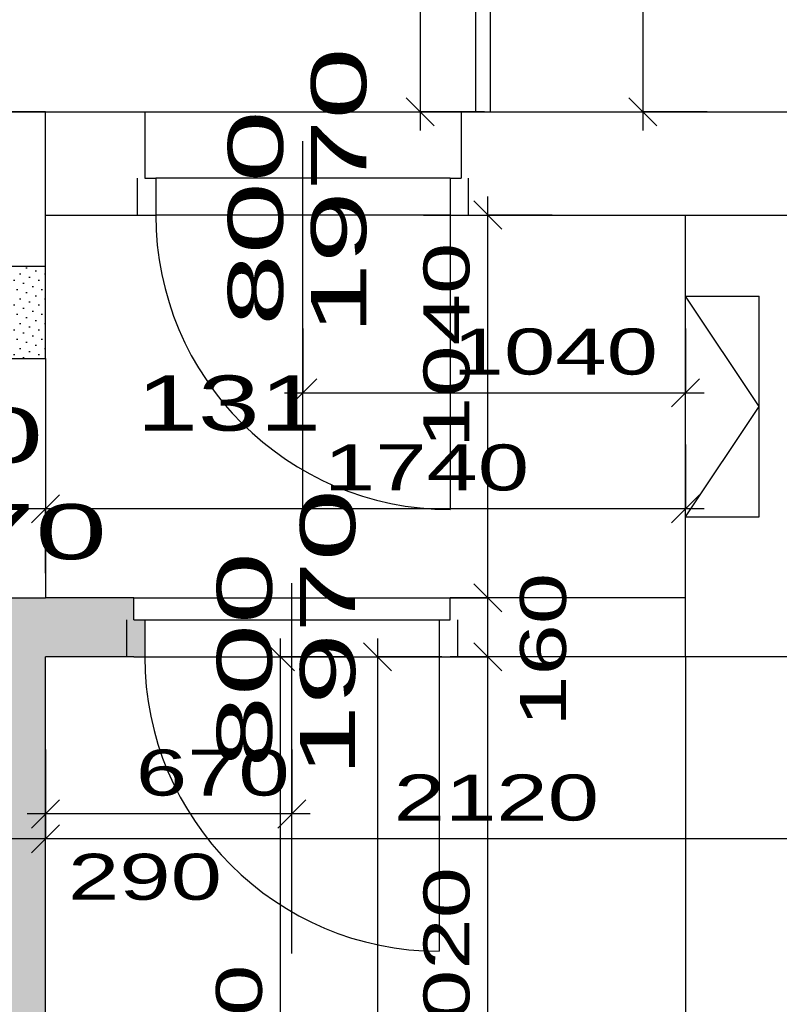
# Model space of a CAD drawing. Extents: x -196363 to 396902, y -489949 to -260582.
# Tile 107 of 256: x 127669 to 129734, y -379077 to -376402. Entities that reach past the tile are written whole.
import ezdxf

# ---------------------------------------------------------------- set-up
doc = ezdxf.new("R2010")
doc.units = 0
doc.header["$MEASUREMENT"] = 0
for name, color, linetype in [('bourani', 15, 'Continuous'), ('dvere', 1, 'Continuous'), ('koty', 1, 'Continuous'), ('legenda', 1, 'Continuous'), ('noszdiv', 1, 'Continuous'), ('srafbourani', 15, 'Continuous')]:
    doc.layers.add(name, color=color, linetype=linetype)
doc.styles.add('SPIRITTXTSTYLE1', font='ROMAN')
doc.styles.add('SPIRITTXTSTYLE2', font='txt')
doc.linetypes.add('CERCH2', pattern='A,0,-1,[17,dur+dsp vaclavov.shx,S=0.003401,R=0,X=-1,Y=0],0', length=1)
doc.dimstyles.new('SPIRITSTYLE123', dxfattribs={"dimtxt": 125, "dimasz": 12.7, "dimexe": 175, "dimexo": 203.544342, "dimgap": 50, "dimtad": 1, "dimdec": 3, "dimzin": 0, "dimdsep": 46, "dimlunit": 7, "dimtxsty": 'SPIRITTXTSTYLE1', "dimblk1": '_TICKMARKS123', "dimblk2": '_TICKMARKS123', "dimsah": 1, "dimcen": 0.09, "dimdle": 50, "dimclrd": 1, "dimclre": 1, "dimclrt": 1, "dimadec": 0, "dimazin": 0, "dimtfac": 1, "dimtdec": 4, "dimtofl": 0, "dimtmove": 1, "dimatfit": 0, "dimfxl": 0, "dimtolj": 1, "dimtzin": 0, "dimarcsym": 0})
doc.dimstyles.new('SPIRITSTYLE124', dxfattribs={"dimtxt": 125, "dimasz": 12.7, "dimexe": 175, "dimexo": -138.437897, "dimgap": 50, "dimtad": 1, "dimdec": 3, "dimzin": 0, "dimdsep": 46, "dimlunit": 7, "dimtxsty": 'SPIRITTXTSTYLE1', "dimblk1": '_TICKMARKS124', "dimblk2": '_TICKMARKS124', "dimsah": 1, "dimcen": 0.09, "dimdle": 50, "dimclrd": 1, "dimclre": 1, "dimclrt": 1, "dimadec": 0, "dimazin": 0, "dimtfac": 1, "dimtdec": 4, "dimtofl": 0, "dimtmove": 1, "dimatfit": 0, "dimfxl": 0, "dimtolj": 1, "dimtzin": 0, "dimarcsym": 0})
doc.dimstyles.new('SPIRITSTYLE125', dxfattribs={"dimtxt": 125, "dimasz": 12.7, "dimexe": 175, "dimexo": 66.746475, "dimgap": 50, "dimtad": 1, "dimdec": 3, "dimzin": 0, "dimdsep": 46, "dimlunit": 7, "dimtxsty": 'SPIRITTXTSTYLE1', "dimblk1": '_TICKMARKS125', "dimblk2": '_TICKMARKS125', "dimsah": 1, "dimcen": 0.09, "dimdle": 50, "dimclrd": 1, "dimclre": 1, "dimclrt": 1, "dimadec": 0, "dimazin": 0, "dimtfac": 1, "dimtdec": 4, "dimtofl": 0, "dimtmove": 1, "dimatfit": 0, "dimfxl": 0, "dimtolj": 1, "dimtzin": 0, "dimarcsym": 0})
doc.dimstyles.new('SPIRITSTYLE26', dxfattribs={"dimtxt": 125, "dimasz": 12.7, "dimexe": 175, "dimexo": -175, "dimgap": 50, "dimtad": 1, "dimdec": 3, "dimzin": 0, "dimdsep": 46, "dimlunit": 7, "dimtxsty": 'SPIRITTXTSTYLE1', "dimblk1": '_TICKMARKS26', "dimblk2": '_TICKMARKS26', "dimsah": 1, "dimcen": 0.09, "dimdle": 50, "dimclrd": 1, "dimclre": 1, "dimclrt": 1, "dimadec": 0, "dimazin": 0, "dimtfac": 1, "dimtdec": 4, "dimtofl": 0, "dimtmove": 1, "dimatfit": 0, "dimfxl": 0, "dimtolj": 1, "dimtzin": 0, "dimarcsym": 0})
doc.dimstyles.new('SPIRITSTYLE314', dxfattribs={"dimtxt": 125, "dimasz": 12.7, "dimexe": 175, "dimexo": 843.778137, "dimgap": 50, "dimtad": 1, "dimdec": 3, "dimzin": 0, "dimdsep": 46, "dimlunit": 7, "dimtxsty": 'SPIRITTXTSTYLE1', "dimblk1": '_TICKMARKS314', "dimblk2": '_TICKMARKS314', "dimsah": 1, "dimcen": 0.09, "dimdle": 50, "dimclrd": 1, "dimclre": 1, "dimclrt": 1, "dimadec": 0, "dimazin": 0, "dimtfac": 1, "dimtdec": 4, "dimtofl": 0, "dimtmove": 1, "dimatfit": 0, "dimfxl": 0, "dimtolj": 1, "dimtzin": 0, "dimarcsym": 0})
doc.dimstyles.new('SPIRITSTYLE315', dxfattribs={"dimtxt": 125, "dimasz": 12.7, "dimexe": 175, "dimexo": 593.796509, "dimgap": 50, "dimtad": 1, "dimdec": 3, "dimzin": 0, "dimdsep": 46, "dimlunit": 7, "dimtxsty": 'SPIRITTXTSTYLE1', "dimblk1": '_TICKMARKS315', "dimblk2": '_TICKMARKS315', "dimsah": 1, "dimcen": 0.09, "dimdle": 50, "dimclrd": 1, "dimclre": 1, "dimclrt": 1, "dimadec": 0, "dimazin": 0, "dimtfac": 1, "dimtdec": 4, "dimtofl": 0, "dimtmove": 1, "dimatfit": 0, "dimfxl": 0, "dimtolj": 1, "dimtzin": 0, "dimarcsym": 0})
doc.dimstyles.new('SPIRITSTYLE334', dxfattribs={"dimtxt": 125, "dimasz": 12.7, "dimexe": 175, "dimexo": 463.522278, "dimgap": 50, "dimtad": 1, "dimdec": 3, "dimzin": 0, "dimdsep": 46, "dimlunit": 7, "dimtxsty": 'SPIRITTXTSTYLE1', "dimblk1": '_TICKMARKS334', "dimblk2": '_TICKMARKS334', "dimsah": 1, "dimcen": 0.09, "dimdle": 50, "dimclrd": 1, "dimclre": 1, "dimclrt": 1, "dimadec": 0, "dimazin": 0, "dimtfac": 1, "dimtdec": 4, "dimtofl": 0, "dimtmove": 1, "dimatfit": 0, "dimfxl": 0, "dimtolj": 1, "dimtzin": 0, "dimarcsym": 0})
doc.dimstyles.new('SPIRITSTYLE335', dxfattribs={"dimtxt": 125, "dimasz": 12.7, "dimexe": 175, "dimexo": 727.493774, "dimgap": 50, "dimtad": 1, "dimdec": 3, "dimzin": 0, "dimdsep": 46, "dimlunit": 7, "dimtxsty": 'SPIRITTXTSTYLE1', "dimblk1": '_TICKMARKS335', "dimblk2": '_TICKMARKS335', "dimsah": 1, "dimcen": 0.09, "dimdle": 50, "dimclrd": 1, "dimclre": 1, "dimclrt": 1, "dimadec": 0, "dimazin": 0, "dimtfac": 1, "dimtdec": 4, "dimtofl": 0, "dimtmove": 1, "dimatfit": 0, "dimfxl": 0, "dimtolj": 1, "dimtzin": 0, "dimarcsym": 0})
doc.dimstyles.new('SPIRITSTYLE337', dxfattribs={"dimtxt": 125, "dimasz": 12.7, "dimexe": 175, "dimexo": 362.517578, "dimgap": 50, "dimtad": 1, "dimdec": 3, "dimzin": 0, "dimdsep": 46, "dimlunit": 7, "dimtxsty": 'SPIRITTXTSTYLE1', "dimblk1": '_TICKMARKS337', "dimblk2": '_TICKMARKS337', "dimsah": 1, "dimcen": 0.09, "dimdle": 50, "dimclrd": 1, "dimclre": 1, "dimclrt": 1, "dimadec": 0, "dimazin": 0, "dimtfac": 1, "dimtdec": 4, "dimtofl": 0, "dimtmove": 1, "dimatfit": 0, "dimfxl": 0, "dimtolj": 1, "dimtzin": 0, "dimarcsym": 0})
doc.dimstyles.new('SPIRITSTYLE99', dxfattribs={"dimtxt": 125, "dimasz": 12.7, "dimexe": 175, "dimexo": 150.139847, "dimgap": 50, "dimtad": 1, "dimdec": 3, "dimzin": 0, "dimdsep": 46, "dimlunit": 7, "dimtxsty": 'SPIRITTXTSTYLE1', "dimblk1": '_TICKMARKS99', "dimblk2": '_TICKMARKS99', "dimsah": 1, "dimcen": 0.09, "dimdle": 50, "dimclrd": 1, "dimclre": 1, "dimclrt": 1, "dimadec": 0, "dimazin": 0, "dimtfac": 1, "dimtdec": 4, "dimtofl": 0, "dimtmove": 1, "dimatfit": 0, "dimfxl": 0, "dimtolj": 1, "dimtzin": 0, "dimarcsym": 0})
pattern_1 = [(45.000008, (858026.688, -24615.152), (-8.41899395, 25.25696945), [0, -23.8125])]

# ---------------------------------------------------------------- blocks, each defined once
blk = doc.blocks.new('_TICKMARKS314')
at = {"color": 1, "linetype": 'Continuous'}
blk.add_line((-3, -3), (3, 3), dxfattribs=at)
blk = doc.blocks.new('*D640')
at = {"color": 1, "linetype": 'Continuous', "ltscale": 300}
for p, q in [((128758, -371067.9, 1723.8), (128758, -376702.9, 1723.8)), ((128583, -371117.9, 1723.8), (128758, -371117.9, 1723.8)), ((128933, -371117.9, 1723.8), (128758, -371117.9, 1723.8)), ((128583, -376652.9, 1723.8), (128758, -376652.9, 1723.8)), ((128933, -376652.9, 1723.8), (128758, -376652.9, 1723.8))]:
    blk.add_line(p, q, dxfattribs=at)
at = {"color": 1, "linetype": 'Continuous', "ltscale": 300, "xscale": 12.69999980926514, "yscale": 12.69999980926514, "zscale": 12.69999980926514}
for p, rotation in [((128758, -371117.9, 1723.8), 90.00000250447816), ((128758, -376652.9, 1723.8), -90.00000250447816)]:
    blk.add_blockref('_TICKMARKS314', p, dxfattribs=dict(at, rotation=rotation))
at = {"color": 1, "linetype": 'Continuous', "ltscale": 300, "style": 'SPIRITTXTSTYLE1', "width": 1.5}
blk.add_text('5535', height=125, rotation=450, dxfattribs=at).set_placement((128708, -374004.4, 1723.8))
blk = doc.blocks.new('_TICKMARKS315')
at = {"color": 1, "linetype": 'Continuous'}
blk.add_line((-3, -3), (3, 3), dxfattribs=at)
blk = doc.blocks.new('*D641')
at = {"color": 1, "linetype": 'Continuous', "ltscale": 300}
for p, q in [((129363, -374922.9, 1723.8), (129363, -376702.9, 1723.8)), ((129188, -374972.9, 1723.8), (129363, -374972.9, 1723.8)), ((129538, -374972.9, 1723.8), (129363, -374972.9, 1723.8)), ((129188, -376652.9, 1723.8), (129363, -376652.9, 1723.8)), ((129538, -376652.9, 1723.8), (129363, -376652.9, 1723.8))]:
    blk.add_line(p, q, dxfattribs=at)
at = {"color": 1, "linetype": 'Continuous', "ltscale": 300, "xscale": 12.69999980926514, "yscale": 12.69999980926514, "zscale": 12.69999980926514}
for p, rotation in [((129363, -374972.9, 1723.8), 90.00000250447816), ((129363, -376652.9, 1723.8), -90.00000250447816)]:
    blk.add_blockref('_TICKMARKS315', p, dxfattribs=dict(at, rotation=rotation))
at = {"color": 1, "linetype": 'Continuous', "ltscale": 300, "style": 'SPIRITTXTSTYLE1', "width": 1.5}
blk.add_text('1680', height=125, rotation=450, dxfattribs=at).set_placement((129313, -375926, 1723.8))
blk = doc.blocks.new('_TICKMARKS334')
at = {"color": 1, "linetype": 'Continuous'}
blk.add_line((-3, -3), (3, 3), dxfattribs=at)
blk = doc.blocks.new('*D761')
at = {"color": 1, "linetype": 'Continuous', "ltscale": 300}
for p, q in [((128377.7, -380732.9, 1723.8), (128377.7, -378082.9, 1723.8)), ((128202.7, -378132.9, 1723.8), (128377.7, -378132.9, 1723.8)), ((128552.7, -378132.9, 1723.8), (128377.7, -378132.9, 1723.8)), ((128202.7, -380682.9, 1723.8), (128377.7, -380682.9, 1723.8)), ((128552.7, -380682.9, 1723.8), (128377.7, -380682.9, 1723.8))]:
    blk.add_line(p, q, dxfattribs=at)
at = {"color": 1, "linetype": 'Continuous', "ltscale": 300, "xscale": 12.69999980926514, "yscale": 12.69999980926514, "zscale": 12.69999980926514}
for p, rotation in [((128377.7, -378132.9, 1723.8), 90.00000250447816), ((128377.7, -380682.9, 1723.8), 270.0000006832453)]:
    blk.add_blockref('_TICKMARKS334', p, dxfattribs=dict(at, rotation=rotation))
at = {"color": 1, "linetype": 'Continuous', "ltscale": 300, "style": 'SPIRITTXTSTYLE1', "width": 1.5}
blk.add_text('2550', height=125, rotation=90, dxfattribs=at).set_placement((128327.7, -379526.9, 1723.8))
blk = doc.blocks.new('_TICKMARKS335')
at = {"color": 1, "linetype": 'Continuous'}
blk.add_line((-3, -3), (3, 3), dxfattribs=at)
blk = doc.blocks.new('*D762')
at = {"color": 1, "linetype": 'Continuous', "ltscale": 300}
for p, q in [((128641.7, -378082.9, 1723.8), (128641.7, -386702.9, 1723.8)), ((128466.7, -378132.9, 1723.8), (128641.7, -378132.9, 1723.8)), ((128816.7, -378132.9, 1723.8), (128641.7, -378132.9, 1723.8)), ((128466.7, -386652.9, 1723.8), (128641.7, -386652.9, 1723.8)), ((128816.7, -386652.9, 1723.8), (128641.7, -386652.9, 1723.8))]:
    blk.add_line(p, q, dxfattribs=at)
at = {"color": 1, "linetype": 'Continuous', "ltscale": 300, "xscale": 12.69999980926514, "yscale": 12.69999980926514, "zscale": 12.69999980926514}
for p, rotation in [((128641.7, -378132.9, 1723.8), 90.00000250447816), ((128641.7, -386652.9, 1723.8), -90.00000250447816)]:
    blk.add_blockref('_TICKMARKS335', p, dxfattribs=dict(at, rotation=rotation))
at = {"color": 1, "linetype": 'Continuous', "ltscale": 300, "style": 'SPIRITTXTSTYLE1', "width": 1.5}
blk.add_text('8520', height=125, rotation=450, dxfattribs=at).set_placement((128591.7, -382511.9, 1723.8))
blk = doc.blocks.new('_TICKMARKS99')
at = {"color": 1, "linetype": 'Continuous'}
blk.add_line((-3, -3), (3, 3), dxfattribs=at)
blk = doc.blocks.new('*D764')
at = {"color": 1, "linetype": 'Continuous', "ltscale": 300}
for p, q in [((127739.2, -378452.7, 1723.8), (127739.2, -378627.7, 1723.8)), ((129859.2, -378452.7, 1723.8), (129859.2, -378627.7, 1723.8)), ((129909.2, -378627.7, 1723.8), (127689.2, -378627.7, 1723.8)), ((127739.2, -378802.7, 1723.8), (127739.2, -378627.7, 1723.8)), ((129859.2, -378802.7, 1723.8), (129859.2, -378627.7, 1723.8))]:
    blk.add_line(p, q, dxfattribs=at)
at = {"color": 1, "linetype": 'Continuous', "ltscale": 300, "xscale": 12.69999980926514, "yscale": 12.69999980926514, "zscale": 12.69999980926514}
for p, rotation in [((127739.2, -378627.7, 1723.8), 180.0000050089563), ((129859.2, -378627.7, 1723.8), 360.0000100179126)]:
    blk.add_blockref('_TICKMARKS99', p, dxfattribs=dict(at, rotation=rotation))
at = {"color": 1, "linetype": 'Continuous', "ltscale": 300, "style": 'SPIRITTXTSTYLE1', "width": 1.5}
blk.add_text('2120', height=125, rotation=360, dxfattribs=at).set_placement((128686.1, -378577.8, 1723.8))
blk = doc.blocks.new('_TICKMARKS337')
at = {"color": 1, "linetype": 'Continuous'}
blk.add_line((-3, -3), (3, 3), dxfattribs=at)
blk = doc.blocks.new('*D772')
at = {"color": 1, "linetype": 'Continuous', "ltscale": 300}
for p, q in [((128941.7, -380202.9, 1723.8), (128941.7, -378082.9, 1723.8)), ((128766.7, -378132.9, 1723.8), (128941.7, -378132.9, 1723.8)), ((129116.7, -378132.9, 1723.8), (128941.7, -378132.9, 1723.8)), ((128766.7, -380152.9, 1723.8), (128941.7, -380152.9, 1723.8)), ((129116.7, -380152.9, 1723.8), (128941.7, -380152.9, 1723.8))]:
    blk.add_line(p, q, dxfattribs=at)
at = {"color": 1, "linetype": 'Continuous', "ltscale": 300, "xscale": 12.69999980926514, "yscale": 12.69999980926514, "zscale": 12.69999980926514}
for p, rotation in [((128941.7, -378132.9, 1723.8), 90.00000250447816), ((128941.7, -380152.9, 1723.8), 270.0000006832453)]:
    blk.add_blockref('_TICKMARKS337', p, dxfattribs=dict(at, rotation=rotation))
at = {"color": 1, "linetype": 'Continuous', "ltscale": 300, "style": 'SPIRITTXTSTYLE1', "width": 1.5}
blk.add_text('2020', height=125, rotation=90, dxfattribs=at).set_placement((128891.7, -379261.9, 1723.8))
blk = doc.blocks.new('_TICKMARKS26')
at = {"color": 1, "linetype": 'Continuous'}
blk.add_line((-3, -3), (3, 3), dxfattribs=at)
blk = doc.blocks.new('*D779')
at = {"color": 1, "linetype": 'Continuous', "ltscale": 300}
for p, q in [((127449.2, -378452.7, 1723.8), (127449.2, -378627.7, 1723.8)), ((127739.2, -378452.7, 1723.8), (127739.2, -378627.7, 1723.8)), ((127789.2, -378627.7, 1723.8), (127399.2, -378627.7, 1723.8)), ((127449.2, -378802.7, 1723.8), (127449.2, -378627.7, 1723.8)), ((127739.2, -378802.7, 1723.8), (127739.2, -378627.7, 1723.8))]:
    blk.add_line(p, q, dxfattribs=at)
at = {"color": 1, "linetype": 'Continuous', "ltscale": 300, "xscale": 12.69999980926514, "yscale": 12.69999980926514, "zscale": 12.69999980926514}
for p, rotation in [((127449.2, -378627.7, 1723.8), 180.0000050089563), ((127739.2, -378627.7, 1723.8), 360.0000100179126)]:
    blk.add_blockref('_TICKMARKS26', p, dxfattribs=dict(at, rotation=rotation))
at = {"color": 1, "linetype": 'Continuous', "ltscale": 300, "style": 'SPIRITTXTSTYLE1', "width": 1.5}
blk.add_text('290', height=125, rotation=360, dxfattribs=at).set_placement((127800.6, -378793.1, 1723.8))
blk = doc.blocks.new('_TICKMARKS123')
at = {"color": 1, "linetype": 'Continuous'}
blk.add_line((-3, -3), (3, 3), dxfattribs=at)
blk = doc.blocks.new('*D798')
at = {"color": 1, "linetype": 'Continuous', "ltscale": 300}
for p, q in [((127739.2, -378385, 1723.8), (127739.2, -378560, 1723.8)), ((128409.2, -378385, 1723.8), (128409.2, -378560, 1723.8)), ((128459.1, -378560, 1723.8), (127689.2, -378560, 1723.8)), ((127739.2, -378735, 1723.8), (127739.2, -378560, 1723.8)), ((128409.2, -378735, 1723.8), (128409.2, -378560, 1723.8))]:
    blk.add_line(p, q, dxfattribs=at)
at = {"color": 1, "linetype": 'Continuous', "ltscale": 300, "xscale": 12.69999980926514, "yscale": 12.69999980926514, "zscale": 12.69999980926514}
for p, rotation in [((127739.2, -378560, 1723.8), 180.0000050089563), ((128409.2, -378560, 1723.8), 360.0000100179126)]:
    blk.add_blockref('_TICKMARKS123', p, dxfattribs=dict(at, rotation=rotation))
at = {"color": 1, "linetype": 'Continuous', "ltscale": 300, "style": 'SPIRITTXTSTYLE1', "width": 1.5}
blk.add_text('670', height=125, rotation=360, dxfattribs=at).set_placement((127984.9, -378510, 1723.8))
blk = doc.blocks.new('_TICKMARKS124')
at = {"color": 1, "linetype": 'Continuous'}
blk.add_line((-3, -3), (3, 3), dxfattribs=at)
blk = doc.blocks.new('*D799')
at = {"color": 1, "linetype": 'Continuous', "ltscale": 300}
for p, q in [((128439.2, -377241.3, 1723.8), (128439.2, -377416.3, 1723.8)), ((129479.2, -377241.3, 1723.8), (129479.2, -377416.3, 1723.8)), ((128389.2, -377416.3, 1723.8), (129529.2, -377416.3, 1723.8)), ((128439.2, -377591.3, 1723.8), (128439.2, -377416.3, 1723.8)), ((129479.2, -377591.3, 1723.8), (129479.2, -377416.3, 1723.8))]:
    blk.add_line(p, q, dxfattribs=at)
at = {"color": 1, "linetype": 'Continuous', "ltscale": 300, "xscale": 12.69999980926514, "yscale": 12.69999980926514, "zscale": 12.69999980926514, "rotation": 180.0000050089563}
blk.add_blockref('_TICKMARKS124', (128439.2, -377416.3, 1723.8), dxfattribs=at)
at = {"color": 1, "linetype": 'Continuous', "ltscale": 300, "xscale": 12.69999980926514, "yscale": 12.69999980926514, "zscale": 12.69999980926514}
blk.add_blockref('_TICKMARKS124', (129479.2, -377416.3, 1723.8), dxfattribs=at)
at = {"color": 1, "linetype": 'Continuous', "ltscale": 300, "style": 'SPIRITTXTSTYLE1', "width": 1.5}
blk.add_text('1040', height=125, dxfattribs=at).set_placement((128846.1, -377366.3, 1723.8))
blk = doc.blocks.new('_TICKMARKS125')
at = {"color": 1, "linetype": 'Continuous'}
blk.add_line((-3, -3), (3, 3), dxfattribs=at)
blk = doc.blocks.new('*D800')
at = {"color": 1, "linetype": 'Continuous', "ltscale": 300}
for p, q in [((127739.2, -377556.2, 1723.8), (127739.2, -377731.1, 1723.8)), ((129479.2, -377556.2, 1723.8), (129479.2, -377731.1, 1723.8)), ((129529.2, -377731.1, 1723.8), (127689.2, -377731.1, 1723.8)), ((127739.2, -377906.1, 1723.8), (127739.2, -377731.1, 1723.8)), ((129479.2, -377906.1, 1723.8), (129479.2, -377731.1, 1723.8))]:
    blk.add_line(p, q, dxfattribs=at)
at = {"color": 1, "linetype": 'Continuous', "ltscale": 300, "xscale": 12.69999980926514, "yscale": 12.69999980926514, "zscale": 12.69999980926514}
for p, rotation in [((127739.2, -377731.1, 1723.8), 180.0000050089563), ((129479.2, -377731.1, 1723.8), 360.0000100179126)]:
    blk.add_blockref('_TICKMARKS125', p, dxfattribs=dict(at, rotation=rotation))
at = {"color": 1, "linetype": 'Continuous', "ltscale": 300, "style": 'SPIRITTXTSTYLE1', "width": 1.5}
blk.add_text('1740', height=125, rotation=360, dxfattribs=at).set_placement((128496.1, -377681.2, 1723.8))
blk = doc.blocks.new('*D801')
at = {"color": 1, "linetype": 'Continuous', "ltscale": 300}
for p, q in [((128941.7, -378182.9, 1723.8), (128941.7, -377922.9, 1723.8)), ((128766.7, -377972.9, 1723.8), (128941.7, -377972.9, 1723.8)), ((129116.7, -377972.9, 1723.8), (128941.7, -377972.9, 1723.8)), ((128766.7, -378132.9, 1723.8), (128941.7, -378132.9, 1723.8)), ((129116.7, -378132.9, 1723.8), (128941.7, -378132.9, 1723.8))]:
    blk.add_line(p, q, dxfattribs=at)
at = {"color": 1, "linetype": 'Continuous', "ltscale": 300, "xscale": 12.69999980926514, "yscale": 12.69999980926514, "zscale": 12.69999980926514}
for p, rotation in [((128941.7, -377972.9, 1723.8), 90.00000250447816), ((128941.7, -378132.9, 1723.8), 270.0000006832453)]:
    blk.add_blockref('_TICKMARKS26', p, dxfattribs=dict(at, rotation=rotation))
at = {"color": 1, "linetype": 'Continuous', "ltscale": 300, "style": 'SPIRITTXTSTYLE1', "width": 1.5}
blk.add_text('160', height=125, rotation=90, dxfattribs=at).set_placement((129154.2, -378323.3, 1723.8))
blk = doc.blocks.new('*D802')
at = {"color": 1, "linetype": 'Continuous', "ltscale": 300}
for p, q in [((128941.7, -378022.9, 1723.8), (128941.7, -376882.9, 1723.8)), ((128766.7, -376932.9, 1723.8), (128941.7, -376932.9, 1723.8)), ((129116.7, -376932.9, 1723.8), (128941.7, -376932.9, 1723.8)), ((128766.7, -377972.9, 1723.8), (128941.7, -377972.9, 1723.8)), ((129116.7, -377972.9, 1723.8), (128941.7, -377972.9, 1723.8))]:
    blk.add_line(p, q, dxfattribs=at)
at = {"color": 1, "linetype": 'Continuous', "ltscale": 300, "xscale": 12.69999980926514, "yscale": 12.69999980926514, "zscale": 12.69999980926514}
for p, rotation in [((128941.7, -376932.9, 1723.8), 90.00000250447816), ((128941.7, -377972.9, 1723.8), 270.0000006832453)]:
    blk.add_blockref('_TICKMARKS26', p, dxfattribs=dict(at, rotation=rotation))
at = {"color": 1, "linetype": 'Continuous', "ltscale": 300, "style": 'SPIRITTXTSTYLE1', "width": 1.5}
blk.add_text('1040', height=125, rotation=90, dxfattribs=at).set_placement((128891.7, -377566, 1723.8))

msp = doc.modelspace()

# ---------------------------------------------------------------- hatches: boundary and pattern name
at = {"layer": 'srafbourani', "linetype": 'Continuous', "ltscale": 300}
h = msp.add_hatch(dxfattribs=at)
h.set_pattern_fill('Nasyp-1', color=15, scale=23.8125, angle=45.00000808, style=0, pattern_type=2)
h.set_pattern_definition(pattern_1)
h.paths.add_polyline_path([(127739.17969, -377322.875), (127739.17969, -377072.875), (127339.13281, -377072.875), (127339.13281, -377097.875), (127449.16406, -377097.875), (127449.16406, -377310.34375), (127449.16406, -377322.875), (127449.16406, -377347.875), (127549.17969, -377347.875), (127549.17969, -377322.875)], flags=0)
h = msp.add_hatch(dxfattribs=at)
h.set_pattern_fill('Nasyp-1', color=15, scale=23.8125, angle=45.00000808, style=0, pattern_type=2)
h.set_pattern_definition(pattern_1)
h.paths.add_polyline_path([(127739.17969, -378132.875), (127959.14844, -378132.875), (127979.1875, -378132.875), (128009.15625, -378132.875), (128009.15625, -378032.875), (127979.1875, -378032.875), (127979.1875, -377972.875), (127739.17969, -377972.875), (127549.17969, -377972.875), (127549.17969, -377947.84375), (127449.16406, -377947.84375), (127449.16406, -377972.875), (127449.16406, -378010.375), (127449.16406, -378272.875), (126609.17969, -378272.875), (126589.13281, -378272.875), (126559.17188, -378272.875), (126559.17188, -378372.875), (126589.13281, -378372.875), (126589.13281, -378422.875), (127449.16406, -378422.875), (127449.16406, -379422.875), (127189.16406, -379422.875), (127189.16406, -379572.875), (127299.14844, -379572.875), (127299.14844, -380242.875), (127739.17969, -380242.875)], flags=0)

# ---------------------------------------------------------------- linework, layer by layer
at = {"layer": 'bourani', "color": 15, "linetype": 'Continuous', "ltscale": 300}
for p, q in [((128909.16406, -376652.875, 2623.80005), (128909.16406, -374972.9375, 2623.80005)), ((128949.15625, -376652.875, 2623.80005), (128949.15625, -374972.9375, 2623.80005)), ((128839.17188, -376932.875, 3447.6001), (128839.17188, -377732.875, 3447.6001)), ((127739.17969, -377322.875, 2623.80005), (127739.17969, -377072.875, 2623.80005)), ((129479.17969, -377152.90625, 2623.80005), (129679.15625, -377152.90625, 2623.80005)), ((129679.15625, -377452.90625, 2623.80005), (129479.17969, -377152.90625, 2623.80005)), ((129679.15625, -377752.90625, 2623.80005), (129679.15625, -377152.90625, 2623.80005)), ((127549.17969, -377322.875, 2623.80005), (127739.17969, -377322.875, 2623.80005)), ((129479.17969, -377752.90625, 2623.80005), (129679.15625, -377452.90625, 2623.80005)), ((129479.17969, -377752.90625, 2623.80005), (129679.15625, -377752.90625, 2623.80005)), ((127549.17969, -377972.875, 2623.80005), (127739.17969, -377972.875, 2623.80005)), ((127979.1875, -377972.875, 2623.80005), (127739.17969, -377972.875, 2623.80005)), ((127979.1875, -378032.875, 2623.80005), (127979.1875, -377972.875, 2623.80005)), ((128839.17188, -378032.875, 2623.80005), (128839.17188, -377972.875, 2623.80005)), ((129479.17969, -377972.875, 2623.80005), (128839.17188, -377972.875, 2623.80005)), ((127979.1875, -378032.875, 2623.80005), (128009.15625, -378032.875, 2623.80005)), ((128009.15625, -378032.875, 2623.80005), (128009.15625, -378132.875, 2623.80005)), ((128809.15625, -378032.875, 2623.80005), (128839.17188, -378032.875, 2623.80005)), ((128809.15625, -378032.875, 2623.80005), (128809.15625, -378132.875, 2623.80005)), ((127739.17969, -380242.875, 2623.80005), (127739.17969, -378132.875, 2623.80005)), ((127979.1875, -378132.875, 2623.80005), (127739.17969, -378132.875, 2623.80005)), ((127979.1875, -378132.875, 2623.80005), (128009.15625, -378132.875, 2623.80005)), ((128809.15625, -378132.875, 2623.80005), (128839.17188, -378132.875, 2623.80005)), ((128809.15625, -378132.875, 3447.6001), (128809.15625, -378932.875, 3447.6001)), ((129485.57812, -378132.875, 2623.80005), (128839.17188, -378132.875, 2623.80005))]:
    msp.add_line(p, q, dxfattribs=at)
at = {"layer": 'bourani', "color": 15, "linetype": 'Continuous', "ltscale": 250}
for p, q in [((128439.17188, -377738.5, 1723.80005), (128439.17188, -376732.625, 1723.80005)), ((128409.15625, -378938.5625, 1723.80005), (128409.15625, -377932.6875, 1723.80005))]:
    msp.add_line(p, q, dxfattribs=at)
at = {"layer": 'bourani', "color": 15, "linetype": 'Continuous', "ltscale": 330}
for p, q in [((128839.17188, -376832.875, 1723.80005), (128039.17188, -376832.875, 1723.80005)), ((128839.17188, -376932.875, 1723.80005), (128039.17188, -376932.875, 1723.80005)), ((128009.15625, -378032.875, 1723.80005), (128809.15625, -378032.875, 1723.80005)), ((128009.15625, -378132.90625, 1723.80005), (128809.15625, -378132.90625, 1723.80005))]:
    msp.add_line(p, q, dxfattribs=at)
at = {"layer": 'bourani', "color": 1, "linetype": 'Continuous', "ltscale": 300}
for p, q in [((129479.17969, -378132.875, 2623.80005), (129479.17969, -376932.875, 2623.80005)), ((129844.15625, -378132.875, 2623.80005), (129479.17969, -378132.875, 2623.80005))]:
    msp.add_line(p, q, dxfattribs=at)
at = {"layer": 'bourani', "color": 15, "linetype": 'CERCH2', "ltscale": 300}
for p, q in [((127739.17969, -377322.875, 2623.80005), (127739.17969, -377972.875, 2623.80005)), ((127979.1875, -377972.875, 2623.80005), (128839.17188, -377972.875, 2623.80005))]:
    msp.add_line(p, q, dxfattribs=at)
at = {"layer": 'bourani', "color": 15, "linetype": 'Continuous', "ltscale": 304.799988}
for p, q in [((127959.14844, -378032.875, 1723.80005), (127959.14844, -378132.90625, 1723.80005)), ((128859.16406, -378032.875, 1723.80005), (128859.16406, -378132.90625, 1723.80005))]:
    msp.add_line(p, q, dxfattribs=at)
at = {"layer": 'bourani', "color": 1, "linetype": 'CERCH2', "ltscale": 300}
msp.add_line((129479.17969, -378132.875, 2623.80005), (129479.17969, -380152.875, 2623.80005), dxfattribs=at)
at = {"layer": 'bourani', "color": 15, "linetype": 'Continuous', "ltscale": 300}
for centre in [(128839.17188, -376932.875, 3447.6001), (128809.15625, -378132.875, 3447.6001)]:
    msp.add_arc(centre, 800.00061, 180.00000501, 270.00000068, dxfattribs=at)
for p in [(128439.17188, -376932.875, 3447.6001), (128409.15625, -378132.875, 3447.6001)]:
    msp.add_point(p, dxfattribs=at)
at = {"layer": 'bourani', "color": 15, "linetype": 'Continuous', "ltscale": 304.799988}
msp.add_point((128439.17188, -376932.875, 1723.80005), dxfattribs=at)
at = {"layer": 'bourani', "color": 15, "linetype": 'Continuous', "ltscale": 250}
for p in [(128439.17188, -376932.875, 1723.80005), (128409.15625, -378132.90625, 1723.80005)]:
    msp.add_point(p, dxfattribs=at)
at = {"layer": 'dvere', "color": 15, "linetype": 'Continuous', "ltscale": 304.799988}
for p, q in [((127989.16406, -376932.875, 1723.80005), (127989.16406, -376832.875, 1723.80005)), ((128889.17188, -376932.875, 1723.80005), (128889.17188, -376832.875, 1723.80005))]:
    msp.add_line(p, q, dxfattribs=at)
at = {"layer": 'dvere', "color": 15, "linetype": 'Continuous', "ltscale": 250}
msp.add_point((128439.17188, -376832.875, 1723.80005), dxfattribs=at)
at = {"layer": 'noszdiv', "color": 1, "linetype": 'Continuous', "ltscale": 300}
for p, q in [((127319.1875, -376652.875, 2623.80005), (128009.15625, -376652.875, 2623.80005)), ((127739.17969, -376652.875, 2623.80005), (127339.13281, -376652.875, 2623.80005)), ((127739.17969, -376932.875, 2623.80005), (127739.17969, -376652.875, 2623.80005)), ((128009.15625, -376652.875, 2623.80005), (128009.15625, -376832.875, 2623.80005)), ((128869.17969, -376652.875, 2623.80005), (130919.1875, -376652.875, 2623.80005)), ((128869.17969, -376652.875, 2623.80005), (128869.17969, -376832.875, 2623.80005)), ((128009.15625, -376832.875, 2623.80005), (128039.17188, -376832.875, 2623.80005)), ((128039.17188, -376832.875, 2623.80005), (128039.17188, -376932.875, 2623.80005)), ((128839.17188, -376832.875, 2623.80005), (128869.17969, -376832.875, 2623.80005)), ((128839.17188, -376832.875, 2623.80005), (128839.17188, -376932.875, 2623.80005)), ((127739.17969, -376932.875, 2623.80005), (128009.15625, -376932.875, 2623.80005)), ((127739.17969, -377072.875, 2623.80005), (127739.17969, -376932.875, 2623.80005)), ((128009.15625, -376932.875, 2623.80005), (128039.17188, -376932.875, 2623.80005)), ((128839.17188, -376932.875, 2623.80005), (128869.17969, -376932.875, 2623.80005)), ((128869.17969, -376932.875, 2623.80005), (129479.17969, -376932.875, 2623.80005)), ((127739.17969, -377072.875, 2623.80005), (127339.13281, -377072.875, 2623.80005))]:
    msp.add_line(p, q, dxfattribs=at)
at = {"layer": 'noszdiv', "color": 1, "linetype": 'CERCH2', "ltscale": 300}
msp.add_line((128009.15625, -376652.875, 2623.80005), (128869.17969, -376652.875, 2623.80005), dxfattribs=at)
at = {"layer": 'srafbourani', "color": 15, "linetype": 'Continuous', "ltscale": 300}
msp.add_line((129479.17969, -376932.875, 1723.80005), (133394.15625, -376932.875, 1723.80005), dxfattribs=at)

# ---------------------------------------------------------------- texts
at = {"layer": 'bourani', "color": 15, "linetype": 'Continuous', "ltscale": 250, "style": 'SPIRITTXTSTYLE1', "width": 1.75}
for s, p in [('1970', (128611.11719, -377258.8125)), ('800', (128385.04688, -377234.4375)), ('1970', (128581.05469, -378458.84375)), ('800', (128355.03125, -378434.4375))]:
    msp.add_text(s, height=150, rotation=90.0000025, dxfattribs=at).set_placement(p)
for s, p in [('600', (127147.64062, -377606.25)), ('1970', (127125.8125, -377868.1875))]:
    msp.add_text(s, height=150, dxfattribs=at).set_placement(p)
at = {"layer": 'legenda', "color": 1, "linetype": 'Continuous', "ltscale": 300, "style": 'SPIRITTXTSTYLE2', "width": 1.5}
msp.add_text('131', height=150, dxfattribs=at).set_placement((127986.73438, -377518.78125, 1723.80005))

# ---------------------------------------------------------------- dimensions: what is measured, and where the dimension line sits
at = {"layer": 'koty', "color": 1, "linetype": 'Continuous', "ltscale": 300}
for base, p1, p2, angle, dimstyle, picture, middle in [((128757.96094, -371117.875, 1723.80005), (127739.17969, -371117.875, 1723.80005), (127739.17969, -376652.875, 1723.80005), 90.0000025, 'SPIRITSTYLE314', '*D640', (128757.96094, -373885.375, 1723.80005)), ((129363.046875, -374972.9375, 1723.8000488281), (128594.25, -374972.9375, 1723.8000488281), (128594.25, -376652.875, 1723.8000488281), 90.0000025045, 'SPIRITSTYLE315', '*D641', (129363.046875, -375812.90625, 1723.8000488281)), ((128941.66406, -377972.875, 1723.80005), (128941.66406, -377972.875, 1723.80005), (128941.66406, -376932.875, 1723.80005), 90.0000025, 'SPIRITSTYLE26', '*D802', (128941.66406, -377452.875, 1723.80005)), ((128377.70312, -380682.875, 1723.80005), (127739.17969, -380682.875, 1723.80005), (127739.17969, -378132.875, 1723.80005), 90.0000025, 'SPIRITSTYLE334', '*D761', (128377.70312, -379407.875, 1723.80005)), ((128641.67188, -378132.875, 1723.80005), (127739.17969, -378132.875, 1723.80005), (127824.16406, -386652.875, 1723.80005), 90.0000025, 'SPIRITSTYLE335', '*D762', (128641.67188, -382392.875, 1723.80005)), ((128941.66406, -380152.875, 1723.80005), (129479.17969, -380152.875, 1723.80005), (129479.17969, -378132.875, 1723.80005), 90.0000025, 'SPIRITSTYLE337', '*D772', (128941.66406, -379142.875, 1723.80005))]:
    dim = msp.add_linear_dim(base=base, p1=p1, p2=p2, angle=angle, dimstyle=dimstyle, dxfattribs=at)
    dim.commit()
    dim.dimension.update_dxf_attribs({"geometry": picture, "text_midpoint": middle})
for base, p1, p2, dimstyle, picture, middle in [((128439.17188, -377416.3125, 1723.80005), (128439.17188, -377235.5625, 1723.80005), (129479.17969, -377452.875, 1723.80005), 'SPIRITSTYLE124', '*D799', (128959.17188, -377416.3125, 1723.80005)), ((129479.17969, -377731.125, 1723.80005), (129479.17969, -377972.875, 1723.80005), (127739.17969, -377322.875, 1723.80005), 'SPIRITSTYLE125', '*D800', (128609.17969, -377731.125, 1723.80005)), ((128409.15625, -378560, 1723.80005), (128409.15625, -378938.5625, 1723.80005), (127739.17969, -378938.5625, 1723.80005), 'SPIRITSTYLE123', '*D798', (128074.16406, -378560, 1723.80005)), ((129859.1875, -378627.71875, 1723.80005), (129859.1875, -378952.875, 1723.80005), (127739.17969, -378952.875, 1723.80005), 'SPIRITSTYLE99', '*D764', (128799.1875, -378627.71875, 1723.80005))]:
    dim = msp.add_linear_dim(base=base, p1=p1, p2=p2, dimstyle=dimstyle, dxfattribs=at)
    dim.commit()
    dim.dimension.update_dxf_attribs({"geometry": picture, "text_midpoint": middle})
dim = msp.add_linear_dim(base=(128941.66406, -378132.875, 1723.80005), p1=(128941.66406, -378132.875, 1723.80005), p2=(128941.66406, -377972.875, 1723.80005), angle=90.0000025, dimstyle='SPIRITSTYLE26', dxfattribs=at)
dim.commit()
dim.dimension.update_dxf_attribs({"geometry": '*D801', "text_midpoint": (129005.4375, -378323.28125), "dimtype": 160})
dim = msp.add_linear_dim(base=(127739.17969, -378627.71875, 1723.80005), p1=(127739.17969, -378627.71875, 1723.80005), p2=(127449.16406, -378627.71875, 1723.80005), dimstyle='SPIRITSTYLE26', dxfattribs=at)
dim.commit()
dim.dimension.update_dxf_attribs({"geometry": '*D779', "text_midpoint": (127628.03125, -378793.09375), "dimtype": 160})

doc.saveas('drawing.dxf')
